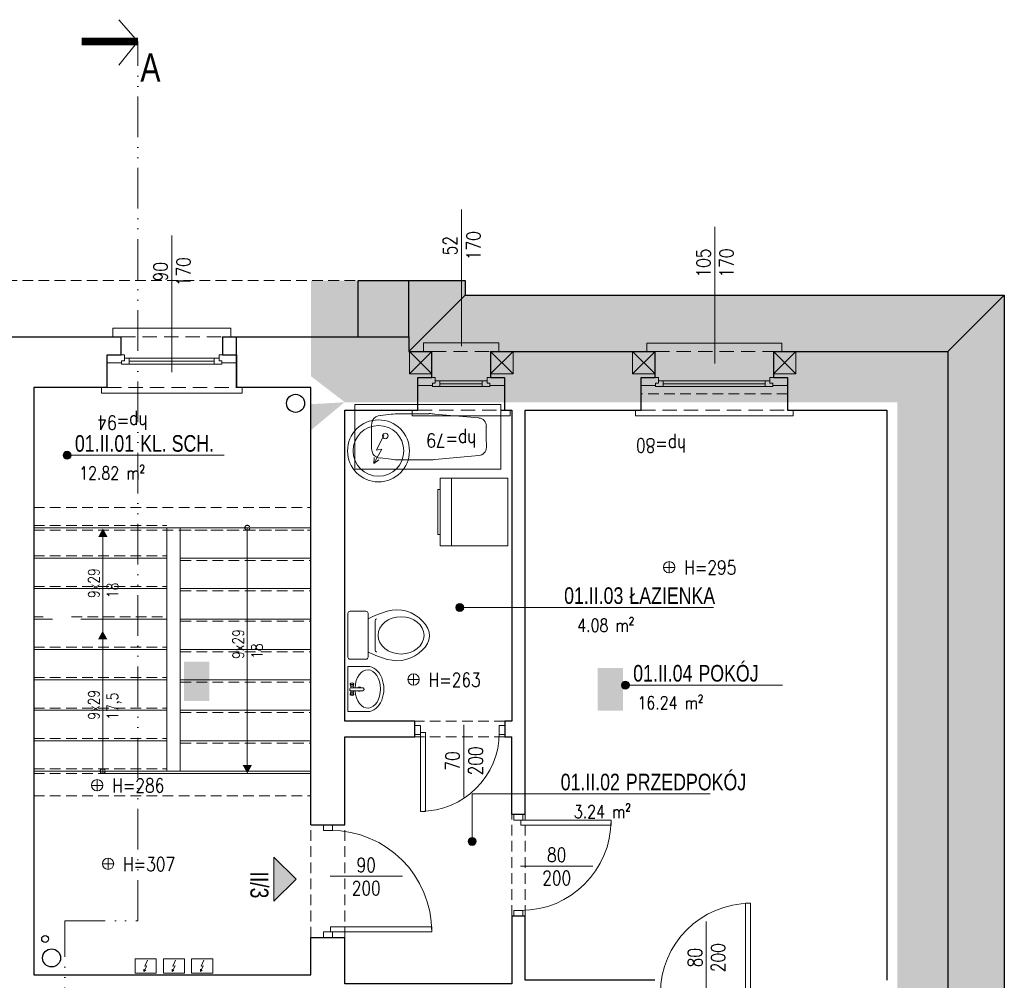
# Model space of a CAD drawing. Header units: millimetres. Extents: x 284606 to 628701, y -213781 to -93475.
# Tile 9 of 102: x 288067 to 288940, y -105989 to -105137. Entities that reach past the tile are written whole.
import ezdxf
from ezdxf.enums import TextEntityAlignment as Align
from ezdxf.lldxf.tags import DXFTag

# ---------------------------------------------------------------- set-up
doc = ezdxf.new("R2010")
doc.units = ezdxf.units.MM
doc.linetypes.add('ACAD_ISO12W100', pattern=[21, 12, -3, 0, -3, 0, -3])
doc.linetypes.add('HIDDEN', pattern=[9.525, 6.35, -3.175])
doc.layers.get('0').update_dxf_attribs({"lineweight": 0})
for name, color, linetype, lineweight in [('!STR_Konstrukcja 0.20', 200, 'Continuous', 20), ('!STR_Konstrukcja 0.30', 64, 'Continuous', 30), ('!STR_Ocieplenie 0.05', 1, 'Continuous', 5), ('!STR_Opisy 0.09', 8, 'Continuous', 9), ('!STR_Przerywana 0.09', 8, 'HIDDEN', 9), ('!STR_Stolarka drzwiowa', 8, 'Continuous', 15), ('!STR_Stolarka okienna', 72, 'Continuous', 15), ('EKO Opisy 0.09', 8, 'Continuous', 9), ('EKO przekroje', 82, 'Continuous', 13)]:
    doc.layers.add(name, color=color, linetype=linetype, lineweight=lineweight)
for name, color, linetype, lineweight, true_color in [('!STR_Kreskowanie ścian', 7, 'Continuous', 5, 0xa6a6a6), ('!STR_Ogrzewanie grzejniki', 7, 'Continuous', 15, 0xd10000), ('EKO Wyposażenie', 7, 'Continuous', 5, 0x919191), ('IS_Powrót', 5, 'SOLID', 30, 0x0000ff)]:
    doc.layers.add(name, color=color, linetype=linetype, lineweight=lineweight, true_color=true_color)
doc.layers.add('I__KANALIZACJA_SAN', color=7, linetype='KAN_SAN', true_color=0x753b00)
doc.styles.add('1_50', font='txt', dxfattribs={"width": 0.8})
doc.styles.add('AB_Arial', font='NirmalaS.ttf')
doc.styles.add('EKO 1-10', font='romans.shx', dxfattribs={"width": 0.8, "height": 15})
doc.styles.add('EKO 1-5', font='romans.shx', dxfattribs={"width": 0.8, "height": 10})
doc.styles.get("Standard").update_dxf_attribs({"font": 'calibri.ttf'})
doc.linetypes.add('KAN_SAN', pattern='A,20,-7,["KS",Standard,S=5,R=0,X=-5,Y=-2.5],-6', length=33)
tags = doc.linetypes.add('SOLID', pattern=[10, 10, 0]).pattern_tags.tags
tags[6:7] = [DXFTag(74, 4), DXFTag(75, 0), DXFTag(340, '0'), DXFTag(46, 0.0), DXFTag(50, 0.0), DXFTag(44, 0.0), DXFTag(45, 0.0)]
tags[4:5] = [DXFTag(74, 4), DXFTag(75, 0), DXFTag(340, '0'), DXFTag(46, 0.0), DXFTag(50, 0.0), DXFTag(44, 0.0), DXFTag(45, 0.0)]

# ---------------------------------------------------------------- blocks, each defined once
blk = doc.blocks.new('NR MIESZ')
h = blk.add_hatch(color=256)
h.dxf.hatch_style = 1
h.paths.add_polyline_path([(-24.5, -24.5), (0, 0), (24.5, -24.5)])
blk.add_lwpolyline([(-24.5, -24.5), (0, 0), (24.5, -24.5), (-24.5, -24.5)])
at = {"ltscale": 1.5, "style": 'AB_Arial', "width": 0.8}
for p in [(-33.2, -50.6), (-33.2, -83)]:
    blk.add_attdef('NR_POM.', p, '', height=20, rotation=0, dxfattribs=at)
blk = doc.blocks.new('wysokosc2')
at = {"ltscale": 2}
for points in [[(-5.06, 0.04), (5.03, 0.04)], [(0, 5.1), (0, -5.1)]]:
    blk.add_lwpolyline(points, dxfattribs=at)
blk.add_circle((0, 0), 5.03, dxfattribs=at)
at = {"ltscale": 2, "style": 'EKO 1-5', "width": 0.8}
blk.add_attdef('WYS', (13.29, -6.01), '', height=12.5, dxfattribs=at)
blk = doc.blocks.new('el. podgrzewacz przepływowy')
at = {"ltscale": 5}
blk.add_lwpolyline([(-17.2, -16.9), (12.8, -16.9), (12.8, -36.9), (-17.2, -36.9), (-17.2, -16.9)], dxfattribs=at)
for points in [[(0.1, -18.8), (-3.6, -27.3), (-0.7, -26.6), (-4.8, -34.7)], [(-2.2, -32.7), (-4.8, -34.7), (-4.7, -31.4)]]:
    blk.add_lwpolyline(points)
blk = doc.blocks.new('*U103')
for p, q in [((-2.1, 79.9), (-181.9, 70.3)), ((2.1, 0.1), (-2.1, 79.9)), ((-181.9, 70.3), (-177.6, -9.5)), ((-99.8, 62.8), (-153.9, 55)), ((-93, 63.6), (-84.3, 64)), ((-56.2, 65.3), (-84.3, 64)), ((-32.9, 64.4), (-46.3, 65.3)), ((-20.8, 38.9), (-21.6, 53.8)), ((-162.6, 44.4), (-161.9, 31.3)), ((-20.8, 38.9), (-20, 24)), ((-161.3, 18.3), (-161.9, 31.3)), ((-30.1, 12.3), (-43.4, 9.9)), ((-177.6, -9.5), (2.1, 0.1)), ((-96.9, 6.7), (-151.5, 8.7)), ((-89.9, 6.6), (-81.3, 7.2)), ((-53.2, 8.9), (-81.3, 7.2))]:
    blk.add_line(p, q)
blk.add_circle((-37.7, 39.1), 3.43)
for centre, radius, start, end in [((-91.3, 21.3), 42.4, 92.3418, 101.6861), ((-51.1, 13.2), 52.3, 84.7852, 95.653), ((-32, 54.1), 10.3, 33.0348, 94.5485), ((-152.5, 44.9), 10.2, 98.2391, 183.0582), ((-38.8, 51.6), 17.4, 6.9775, 27.6922), ((-151.1, 18.9), 10.2, 183.0582, 267.8774), ((-30.4, 22.5), 10.3, 271.568, 333.0828), ((-37.4, 24.3), 17.4, 338.425, 359.139), ((-92.7, 48.9), 42.4, 264.4303, 273.7747), ((-53.7, 61.2), 52.3, 270.4635, 281.3312)]:
    blk.add_arc(centre, radius, start, end)
blk = doc.blocks.new('*U271')
at = {"layer": '!STR_Konstrukcja 0.20', "linetype": 'Continuous', "lineweight": 15}
for points in [[(8.12, 52.8), (0.62, 52.8), (0.62, 60.3), (67.62, 60.3), (67.62, 52.8), (60.12, 52.8)], [(-4.38, 0.81), (-9.38, 0.81), (-9.38, -4.19), (77.62, -4.19), (77.62, 0.81), (72.62, 0.81)]]:
    blk.add_lwpolyline(points, dxfattribs=at)
at = {"layer": '!STR_Konstrukcja 0.30', "ltscale": 2}
for points in [[(-4.38, 0.81), (-4.38, 29.68), (8.12, 29.68), (8.12, 52.8)], [(60.12, 52.8), (60.12, 29.68), (72.62, 29.68), (72.62, 0.81)]]:
    blk.add_lwpolyline(points, dxfattribs=at)
at = {"layer": '!STR_Przerywana 0.09', "ltscale": 2}
for points in [[(8.12, 52.8), (60.12, 52.8)], [(-4.38, 0.81), (72.62, 0.81)]]:
    blk.add_lwpolyline(points, dxfattribs=at)
at = {"layer": '!STR_Stolarka okienna', "ltscale": 0.3}
for points in [[(-4.38, 22.64), (-4.38, 29.68), (11.02, 29.68), (11.02, 24.55), (8.52, 24.55), (8.52, 22.64), (-4.38, 22.64)], [(59.55, 21.56), (59.55, 24.55), (57.05, 24.55), (57.05, 26.7), (11.02, 26.7), (11.02, 24.55), (8.52, 24.55), (8.52, 21.56), (59.55, 21.56)], [(15.12, 26.7), (15.12, 21.56)], [(52.62, 21.56), (52.62, 26.7)], [(72.62, 22.64), (72.62, 29.68), (57.05, 29.68), (57.05, 24.55), (59.55, 24.55), (59.55, 22.64), (72.62, 22.64)], [(52.62, 24.13), (15.12, 24.13)]]:
    blk.add_lwpolyline(points, dxfattribs=at)
blk = doc.blocks.new('*U273')
at = {"layer": '!STR_Opisy 0.09', "linetype": 'Continuous'}
blk.add_line((0, 32.11), (0, -89.22), dxfattribs=at)
at = {"layer": '!STR_Opisy 0.09', "ltscale": 0.7, "style": 'EKO 1-5', "width": 0.8}
blk.add_attdef('WYS', text='', height=12.5, rotation=270, dxfattribs=at).set_placement((-10.53, 0), align=Align.MIDDLE_CENTER)
at = {"layer": '!STR_Opisy 0.09', "linetype": 'Continuous', "style": 'EKO 1-5', "width": 0.8}
blk.add_attdef('SZER', text='', height=12.5, rotation=270, dxfattribs=at).set_placement((0, 0), align=Align.BOTTOM_CENTER)
blk.add_attdef('HP=', (-13.26, -166.57), '', height=12.5, rotation=180, dxfattribs=at)
blk = doc.blocks.new('*U101')
for p, q in [((30, 30), (30, -30)), ((30, 30), (90, 30)), ((80, 30), (80, -30)), ((90, 30), (90, -30)), ((30, -30), (90, -30))]:
    blk.add_line(p, q)
blk.add_lwpolyline([(90, -20), (92, -20), (92, 20), (90, 20)])
blk = doc.blocks.new('*U102')
for p, q in [((19.33, 0), (-19.33, 0)), ((-21.33, -16.02), (-21.33, -2)), ((21.33, -16.02), (21.33, -2)), ((-19.33, -18.02), (19.33, -18.02)), ((13.09, -24.36), (-12.8, -24.36))]:
    blk.add_line(p, q)
for centre, start, end in [((-19.33, -2), 90, 180), ((19.33, -2), 360, 90), ((-19.33, -16.02), 180, 270), ((19.33, -16.02), 270, 360), ((-12.8, -26.36), 90, 154.52934), ((13.09, -26.36), 24.56818, 90)]:
    blk.add_arc(centre, 2, start, end)
blk.add_ellipse((0.08, -47.22), major_axis=(0, -20.4), ratio=0.810803)
blk.add_open_spline([(14.91, -18.02), (20.03, -29.22), (28.87, -49.72), (0.74, -82.83), (-29.38, -50.17), (-19.96, -29.25), (-14.6, -18)], degree=3, knots=[1.212901, 1.212901, 1.212901, 1.212901, 36.090844, 64.924591, 94.904253, 129.876154, 129.876154, 129.876154, 129.876154])
blk = doc.blocks.new('*U118')
at = {"linetype": 'Continuous'}
for p, q in [((31.3, 0), (-31.3, 0)), ((31.3, -27.6), (31.3, 0)), ((-31.3, -27.6), (-31.3, 0)), ((-5.5, -3.8), (-7.7, -3.4)), ((-5.5, -7.9), (-7.7, -8.3)), ((-4.8, -4.2), (-2.4, -4.2)), ((-4.8, -7.3), (-2.4, -8.5)), ((-2.4, -20.6), (-2.4, -4)), ((-1.2, -2.8), (0.4, -2.8)), ((1.6, -4), (1.6, -20.6)), ((1.6, -4.2), (4.1, -4.2)), ((1.6, -8.5), (4, -7.3)), ((4.7, -3.8), (6.9, -3.4)), ((4.7, -7.9), (6.9, -8.3)), ((-0.2, -22.4), (-0.6, -22.4))]:
    blk.add_line(p, q, dxfattribs=at)
for centre, radius, start, end in [((-1.2, -4), 1.2, 90, 180), ((0.4, -4), 1.2, 0, 90), ((-0.3, -15.9), 2.89, 138.1635, 221.8365), ((-0.6, -20.6), 1.8, 180, 270), ((-0.2, -20.6), 1.8, 270, 0), ((-0.3, -15.9), 2.89, 311.1962, 48.8038)]:
    blk.add_arc(centre, radius, start, end, dxfattribs=at)
for centre, major_axis, ratio, start_param, end_param in [((0, -27.6), (-26.6, 0), 0.662269, 4.803016, 10.93344), ((-7.8, -5.8), (0, -2.47), 0.476554, 5.436764, 10.271199), ((-5.5, -5.8), (0, -2.05), 0.476554, 0, 3.141593), ((0, -27.6), (-31.3, 0), 0.713042, 0, 3.141593)]:
    blk.add_ellipse(centre, major_axis=major_axis, ratio=ratio, start_param=start_param, end_param=end_param, dxfattribs=at)
blk.add_ellipse((-8.1, -5.8), major_axis=(0, -2.05), ratio=0.476554, dxfattribs=at)
at = {"linetype": 'Continuous', "extrusion": (3.22359e-14, 3.55849e-14, -1)}
for centre, major_axis, start_param, end_param in [((4.7, -5.8), (0, -2.05), 0, 3.141593), ((7, -5.8), (0, -2.47), 5.436764, 10.271199)]:
    blk.add_ellipse(centre, major_axis=major_axis, ratio=0.476554, start_param=start_param, end_param=end_param, dxfattribs=at)
blk.add_ellipse((7.3, -5.8), major_axis=(0, -2.05), ratio=0.476554, dxfattribs=at)
blk = doc.blocks.new('*U142')
at = {"layer": '!STR_Opisy 0.09', "linetype": 'Continuous'}
blk.add_line((38.49, 6.91), (38.49, -57.31), dxfattribs=at)
at = {"layer": '!STR_Stolarka drzwiowa'}
for points in [[(-5, 6.2), (0, 6.2), (0, -1.8), (-5, -1.8)], [(0, 0), (0, -70), (4.38, -70), (4.38, 0)], [(70, 6.2), (75, 6.2), (75, -1.8), (70, -1.8)]]:
    blk.add_lwpolyline(points, close=True, dxfattribs=at)
blk.add_arc((0, 0), 70, 270, 0, dxfattribs=at)
at = {"layer": '!STR_Opisy 0.09', "linetype": 'Continuous', "style": 'EKO 1-10', "width": 0.8}
blk.add_attdef('SZER', text='', height=12.5, rotation=90, dxfattribs=at).set_placement((38.49, -25.2), align=Align.BOTTOM_CENTER)
at = {"layer": '!STR_Opisy 0.09', "ltscale": 0.7, "style": 'EKO 1-10', "width": 0.8}
blk.add_attdef('WYS', text='', height=12.5, rotation=90, dxfattribs=at).set_placement((49.01, -25.2), align=Align.MIDDLE_CENTER)
blk = doc.blocks.new('*U177')
at = {"layer": '!STR_Opisy 0.09', "linetype": 'Continuous'}
blk.add_line((40.72, 63.89), (40.72, -0.34), dxfattribs=at)
at = {"layer": '!STR_Stolarka drzwiowa'}
for points in [[(0, 0), (0, 80), (4.38, 80), (4.38, 0)], [(-5, -6.2), (0, -6.2), (0, 1.8), (-5, 1.8)], [(80, -6.2), (85, -6.2), (85, 1.8), (80, 1.8)]]:
    blk.add_lwpolyline(points, close=True, dxfattribs=at)
blk.add_arc((0, 0), 80, 0, 90, dxfattribs=at)
at = {"layer": '!STR_Opisy 0.09', "linetype": 'Continuous', "style": 'EKO 1-10', "width": 0.8}
blk.add_attdef('SZER', text='', height=12.5, rotation=90, dxfattribs=at).set_placement((40.72, 31.77), align=Align.BOTTOM_CENTER)
at = {"layer": '!STR_Opisy 0.09', "ltscale": 0.7, "style": 'EKO 1-10', "width": 0.8}
blk.add_attdef('WYS', text='', height=12.5, rotation=90, dxfattribs=at).set_placement((51.25, 31.77), align=Align.MIDDLE_CENTER)
blk = doc.blocks.new('*U270')
at = {"layer": '!STR_Konstrukcja 0.20', "linetype": 'Continuous', "lineweight": 15}
for points in [[(8.12, 52.77), (0.62, 52.77), (0.62, 60.27), (120.62, 60.27), (120.62, 52.77), (113.12, 52.77)], [(-4.38, 0.81), (-9.38, 0.81), (-9.38, -4.19), (130.62, -4.19), (130.62, 0.81), (125.62, 0.81)]]:
    blk.add_lwpolyline(points, dxfattribs=at)
at = {"layer": '!STR_Konstrukcja 0.30', "ltscale": 2}
for points in [[(-4.38, 0.81), (-4.38, 29.68), (8.12, 29.68), (8.12, 52.77)], [(113.12, 52.77), (113.12, 29.68), (125.62, 29.68), (125.62, 0.81)]]:
    blk.add_lwpolyline(points, dxfattribs=at)
at = {"layer": '!STR_Przerywana 0.09', "ltscale": 2}
for points in [[(8.12, 52.77), (113.12, 52.77)], [(-4.38, 0.81), (125.62, 0.81)]]:
    blk.add_lwpolyline(points, dxfattribs=at)
at = {"layer": '!STR_Stolarka okienna', "ltscale": 0.3}
for points in [[(-4.38, 22.64), (-4.38, 29.68), (11.02, 29.68), (11.02, 24.55), (8.52, 24.55), (8.52, 22.64), (-4.38, 22.64)], [(112.55, 21.56), (112.55, 24.55), (110.05, 24.55), (110.05, 26.7), (11.02, 26.7), (11.02, 24.55), (8.52, 24.55), (8.52, 21.56), (112.55, 21.56)], [(15.12, 26.7), (15.12, 21.56)], [(105.62, 21.56), (105.62, 26.7)], [(125.62, 22.64), (125.62, 29.68), (110.05, 29.68), (110.05, 24.55), (112.55, 24.55), (112.55, 22.64), (125.62, 22.64)], [(105.62, 24.13), (15.12, 24.13)]]:
    blk.add_lwpolyline(points, dxfattribs=at)
blk = doc.blocks.new('*U272')
at = {"layer": '!STR_Opisy 0.09', "linetype": 'Continuous'}
blk.add_line((0, 32.11), (0, -89.22), dxfattribs=at)
at = {"layer": '!STR_Opisy 0.09', "ltscale": 0.7, "style": 'EKO 1-5', "width": 0.8}
blk.add_attdef('WYS', text='', height=12.5, rotation=270, dxfattribs=at).set_placement((-10.53, 0), align=Align.MIDDLE_CENTER)
at = {"layer": '!STR_Opisy 0.09', "linetype": 'Continuous', "style": 'EKO 1-5', "width": 0.8}
blk.add_attdef('SZER', text='', height=12.5, rotation=270, dxfattribs=at).set_placement((0, 0), align=Align.BOTTOM_CENTER)
blk.add_attdef('HP=', (25.22, -155.66), '', height=12.5, rotation=180, dxfattribs=at)
blk = doc.blocks.new('bojler2')
for p, q in [((3.54, -15.77), (-2.89, -29.13)), ((1.82, -28.1), (-5.12, -40.79)), ((-2.89, -29.13), (1.82, -28.1)), ((-5.12, -40.79), (-4.81, -35.54)), ((-5.12, -40.79), (-0.84, -37.72))]:
    blk.add_line(p, q)
for radius in [27.5, 22.5]:
    blk.add_circle((-1.11, -29.71), radius)
blk = doc.blocks.new('*U183')
at = {"layer": '!STR_Opisy 0.09', "linetype": 'Continuous'}
blk.add_line((-39.28, 63.89), (-39.28, -0.34), dxfattribs=at)
at = {"layer": '!STR_Stolarka drzwiowa'}
for points in [[(0, 0), (0, 80), (-4.38, 80), (-4.38, 0)], [(-80, -6.2), (-85, -6.2), (-85, 1.8), (-80, 1.8)], [(5, -6.2), (0, -6.2), (0, 1.8), (5, 1.8)]]:
    blk.add_lwpolyline(points, close=True, dxfattribs=at)
blk.add_arc((0, 0), 80, 90, 180, dxfattribs=at)
at = {"layer": '!STR_Opisy 0.09', "linetype": 'Continuous', "style": 'EKO 1-10', "width": 0.8}
blk.add_attdef('SZER', text='', height=12.5, rotation=90, dxfattribs=at).set_placement((-39.28, 31.77), align=Align.BOTTOM_CENTER)
at = {"layer": '!STR_Opisy 0.09', "ltscale": 0.7, "style": 'EKO 1-10', "width": 0.8}
blk.add_attdef('WYS', text='', height=12.5, rotation=90, dxfattribs=at).set_placement((-28.75, 31.77), align=Align.MIDDLE_CENTER)
blk = doc.blocks.new('*U134')
at = {"layer": '!STR_Konstrukcja 0.20', "linetype": 'Continuous', "lineweight": 15}
for points in [[(8.12, 45.81), (0.62, 45.81), (0.62, 53.31), (105.62, 53.31), (105.62, 45.81), (98.12, 45.81)], [(-4.38, 0.81), (-9.38, 0.81), (-9.38, -4.19), (115.62, -4.19), (115.62, 0.81), (110.62, 0.81)]]:
    blk.add_lwpolyline(points, dxfattribs=at)
at = {"layer": '!STR_Konstrukcja 0.30', "ltscale": 2}
for points in [[(-4.38, 0.81), (-4.38, 29.68), (8.12, 29.68), (8.12, 45.81)], [(98.12, 45.81), (98.12, 29.68), (110.62, 29.68), (110.62, 0.81)]]:
    blk.add_lwpolyline(points, dxfattribs=at)
at = {"layer": '!STR_Przerywana 0.09', "ltscale": 2}
for points in [[(8.12, 45.81), (98.12, 45.81)], [(-4.38, 0.81), (110.62, 0.81)]]:
    blk.add_lwpolyline(points, dxfattribs=at)
at = {"layer": '!STR_Stolarka okienna', "ltscale": 0.3}
for points in [[(-4.38, 22.64), (-4.38, 29.68), (11.02, 29.68), (11.02, 24.55), (8.52, 24.55), (8.52, 22.64), (-4.38, 22.64)], [(97.55, 21.56), (97.55, 24.55), (95.05, 24.55), (95.05, 26.7), (11.02, 26.7), (11.02, 24.55), (8.52, 24.55), (8.52, 21.56), (97.55, 21.56)], [(15.12, 26.7), (15.12, 21.56)], [(90.62, 21.56), (90.62, 26.7)], [(110.62, 22.64), (110.62, 29.68), (95.05, 29.68), (95.05, 24.55), (97.55, 24.55), (97.55, 22.64), (110.62, 22.64)], [(90.62, 24.13), (15.12, 24.13)]]:
    blk.add_lwpolyline(points, dxfattribs=at)
blk = doc.blocks.new('*U246')
at = {"layer": '!STR_Opisy 0.09', "linetype": 'Continuous'}
blk.add_line((0, 32.11), (0, -89.22), dxfattribs=at)
at = {"layer": '!STR_Opisy 0.09', "ltscale": 0.7, "style": 'EKO 1-5', "width": 0.8}
blk.add_attdef('WYS', text='', height=12.5, rotation=270, dxfattribs=at).set_placement((-10.53, 0), align=Align.MIDDLE_CENTER)
at = {"layer": '!STR_Opisy 0.09', "linetype": 'Continuous', "style": 'EKO 1-5', "width": 0.8}
blk.add_attdef('SZER', text='', height=12.5, rotation=270, dxfattribs=at).set_placement((0, 0), align=Align.BOTTOM_CENTER)
blk.add_attdef('HP=', (21.4, -127.68), '', height=12.5, rotation=180, dxfattribs=at)
blk = doc.blocks.new('*U262')
at = {"layer": '!STR_Opisy 0.09', "linetype": 'Continuous'}
blk.add_line((-49.28, 63.89), (-49.28, -0.34), dxfattribs=at)
at = {"layer": '!STR_Stolarka drzwiowa'}
for points in [[(0, 0), (0, 90), (-4.38, 90), (-4.38, 0)], [(-90, -6.2), (-95, -6.2), (-95, 1.8), (-90, 1.8)], [(5, -6.2), (0, -6.2), (0, 1.8), (5, 1.8)]]:
    blk.add_lwpolyline(points, close=True, dxfattribs=at)
blk.add_arc((0, 0), 90, 90, 180, dxfattribs=at)
at = {"layer": '!STR_Opisy 0.09', "linetype": 'Continuous', "style": 'EKO 1-10', "width": 0.8}
blk.add_attdef('SZER', text='', height=12.5, rotation=90, dxfattribs=at).set_placement((-49.28, 31.77), align=Align.BOTTOM_CENTER)
at = {"layer": '!STR_Opisy 0.09', "ltscale": 0.7, "style": 'EKO 1-10', "width": 0.8}
blk.add_attdef('WYS', text='', height=12.5, rotation=90, dxfattribs=at).set_placement((-38.75, 31.77), align=Align.MIDDLE_CENTER)
blk = doc.blocks.new('mur pruski')
at = {"layer": '!STR_Ocieplenie 0.05', "ltscale": 1.5}
blk.add_lwpolyline([(0, 20), (20, 20), (20, 0), (0, 0)], close=True, dxfattribs=at)
blk.add_lwpolyline([(0, 20), (20, 0), (20, 20), (0, 0)], dxfattribs=at)
blk = doc.blocks.new('przekroj')
at = {"layer": 'EKO przekroje', "color": 8, "const_width": 7}
blk.add_lwpolyline([(7038.9, 3119.78), (7088.9, 3119.78)], dxfattribs=at)
blk = doc.blocks.new('przekroje')
at = {"layer": 'EKO przekroje'}
blk.add_blockref('przekroj', (-7038.9, -3119.78), dxfattribs=at)
blk = doc.blocks.new('*U459')
at = {"ltscale": 0.3}
blk.add_hatch(color=256, dxfattribs=at).paths.add_polyline_path([(-0.91, 50, 1), (6.82, 50, 1)])
at = {"ltscale": 1.5}
blk.add_line((17.59, 50), (154.57, 50), dxfattribs=at)
at = {"ltscale": 0.3}
blk.add_lwpolyline([(17.59, 50), (2.95, 50)], dxfattribs=at)
blk.add_circle((2.95, 50), 3.86, dxfattribs=at)
at = {"ltscale": 1.5, "width": 0.8}
for tag, p, height, style in [('NR_POM.', (10.51, 53.45), 16, 'AB_Arial'), ('NAZWA_POMIESZCZENIA', (66.91, 53.45), 16, 'AB_Arial'), ('POSADZKA', (9.08, 4), 12.5, 'EKO 1-5')]:
    blk.add_attdef(tag, p, '', height=height, rotation=0, dxfattribs=dict(at, style=style))
at = {"ltscale": 1.5, "style": 'EKO 1-5', "width": 0.8}
blk.add_attdef('POWIERZCHNIA', text='', height=12.5, rotation=0, dxfattribs=at).set_placement((78.06, 22.91), align=Align.BOTTOM_RIGHT)
blk = doc.blocks.new('*U472')
at = {"ltscale": 0.3}
blk.add_hatch(color=256, dxfattribs=at).paths.add_polyline_path([(-78.79, 4.15, 1), (-71.06, 4.15, 1)])
at = {"ltscale": 1.5}
blk.add_line((17.59, 50), (154.57, 50), dxfattribs=at)
at = {"ltscale": 0.3}
blk.add_lwpolyline([(17.59, 50), (2.95, 50)], dxfattribs=at)
blk.add_circle((-74.93, 4.15), 3.86, dxfattribs=at)
at = {"ltscale": 1.5, "width": 0.8}
for tag, p, height, style in [('NR_POM.', (10.51, 53.45), 16, 'AB_Arial'), ('NAZWA_POMIESZCZENIA', (66.91, 53.45), 16, 'AB_Arial'), ('POSADZKA', (9.08, 4), 12.5, 'EKO 1-5')]:
    blk.add_attdef(tag, p, '', height=height, rotation=0, dxfattribs=dict(at, style=style))
at = {"ltscale": 1.5, "style": 'EKO 1-5', "width": 0.8}
blk.add_attdef('POWIERZCHNIA', text='', height=12.5, rotation=0, dxfattribs=at).set_placement((78.06, 22.91), align=Align.BOTTOM_RIGHT)
blk = doc.blocks.new('*U473')
at = {"ltscale": 0.3}
blk.add_hatch(color=256, dxfattribs=at).paths.add_polyline_path([(-94.01, 50, 1), (-86.29, 50, 1)])
at = {"ltscale": 1.5}
blk.add_line((17.59, 50), (154.57, 50), dxfattribs=at)
at = {"ltscale": 0.3}
blk.add_lwpolyline([(17.59, 50), (2.95, 50)], dxfattribs=at)
blk.add_circle((-90.15, 50), 3.86, dxfattribs=at)
at = {"ltscale": 1.5, "width": 0.8}
for tag, p, height, style in [('NR_POM.', (10.51, 53.45), 16, 'AB_Arial'), ('NAZWA_POMIESZCZENIA', (66.91, 53.45), 16, 'AB_Arial'), ('POSADZKA', (9.08, 4), 12.5, 'EKO 1-5')]:
    blk.add_attdef(tag, p, '', height=height, rotation=0, dxfattribs=dict(at, style=style))
at = {"ltscale": 1.5, "style": 'EKO 1-5', "width": 0.8}
blk.add_attdef('POWIERZCHNIA', text='', height=12.5, rotation=0, dxfattribs=at).set_placement((78.06, 22.91), align=Align.BOTTOM_RIGHT)

msp = doc.modelspace()

# ---------------------------------------------------------------- hatches: boundary and pattern name
at = {"layer": '!STR_Kreskowanie ścian', "ltscale": 1.5}
h = msp.add_hatch(dxfattribs=at)
h.set_pattern_fill('AR-B88', color=8, scale=0.1, angle=90)
h.set_pattern_definition([(90, (0.048, 2671.18), (-20.32, 1e-15), []), (180, (0.048, 2671.18), (-20.32, -10.16), [20.32, -20.32])])
h.paths.add_polyline_path([(287467.89, -106579.02), (287422.89, -106579.02), (287422.89, -106573.02), (287422.84, -106573.02), (287372.84, -106623.02), (287372.84, -106629.02), (287467.89, -106629.02)])
h.paths.add_polyline_path([(287467.89, -106534.02), (287467.89, -106528.02), (287467.84, -106530.97), (287422.84, -106573.02), (287422.89, -106573.02), (287422.89, -106579.02), (287467.89, -106579.02)])
h.paths.add_polyline_path([(287509.69, -105418.02), (287554.6, -105417.93), (287554.6, -105367.93), (287459.64, -105368.02), (287459.6, -105514.93), (287509.69, -105514.93)])
h.paths.add_polyline_path([(287553.07, -105418.02), (287509.69, -105418.02), (287509.69, -105514.93), (287569.51, -105515.95), (287553.07, -105515.95)])
h.paths.add_polyline_path([(288412.09, -105431.03), (288412.14, -105431.02), (288412.14, -105418.02), (288325.14, -105418.02), (288325.14, -105463.02), (288325.14, -105463.02), (288325.14, -105477.74), (288355.14, -105476.02), (288355.09, -105475.97)])
h.paths.add_polyline_path([(288462.09, -105381.03), (288462.09, -105368.02), (288325.14, -105368.02), (288325.14, -105418.02), (288412.14, -105418.02), (288412.14, -105431.02), (288412.09, -105431.03)])
h.paths.add_polyline_path([(288355.14, -105476.02), (288325.09, -105452.99), (288325.09, -105504.61), (288325.14, -105587.46), (288325.14, -105500.73), (288355.14, -105475.73)])
h.paths.add_polyline_path([(288234.87, -105740.99), (288234.87, -105706.06), (288212.37, -105706.06), (288212.37, -105740.99)])
h.paths.add_polyline_path([(287075.51, -105726.75), (287075.51, -105672.71), (287050.51, -105672.71), (287050.51, -105726.75)])
h.paths.add_polyline_path([(288601.98, -105749.68), (288601.98, -105711.9), (288579.48, -105711.9), (288579.48, -105749.68)])
h.paths.add_polyline_path([(287924.91, -106505.24), (287963.26, -106505.24), (287963.26, -106482.74), (287924.91, -106482.74)])
h.paths.add_polyline_path([(286998.04, -106391.42), (286990.54, -106391.42), (286990.54, -106286.42), (286998.04, -106286.42)], flags=16)
h.paths.add_polyline_path([(287033.29, -106376.43), (287028.15, -106376.43), (287028.15, -106380.86), (287025.17, -106380.86), (287025.17, -106383.92), (286998.14, -106383.92), (286998.14, -106572.57), (287043.14, -106527.57), (287043.14, -106396.42), (287032.21, -106396.42), (287032.21, -106383.36), (287033.29, -106383.36)])
h.paths.add_polyline_path([(286998.14, -106117.92), (287025.17, -106117.92), (287025.17, -106120.82), (287028.15, -106120.82), (287028.15, -106124.92), (287033.29, -106124.92), (287033.29, -106118.32), (287032.21, -106118.32), (287032.21, -106105.42), (287043.14, -106105.42), (287043.14, -106026.68), (286998.14, -106026.68)])
h.paths.add_polyline_path([(287025.17, -106207.92), (286998.14, -106207.92), (286998.14, -106293.92), (287025.17, -106293.92), (287025.17, -106296.82), (287028.15, -106296.82), (287028.15, -106300.92), (287033.29, -106300.92), (287033.29, -106294.32), (287032.21, -106294.32), (287032.21, -106281.42), (287043.14, -106281.42), (287043.14, -106220.42), (287032.21, -106220.42), (287032.21, -106207.36), (287033.29, -106207.36), (287033.29, -106200.43), (287028.15, -106200.43), (287028.15, -106204.86), (287025.17, -106204.86)])
h.paths.add_polyline_path([(286998.14, -106026.68), (286948.09, -106026.68), (286948.09, -106622.62), (286998.14, -106572.57)])
h.paths.add_polyline_path([(286998.04, -106110.42), (286998.04, -106215.42), (286990.54, -106215.42), (286990.54, -106110.42)], flags=16)
h.paths.add_polyline_path([(288890.48, -106319.92), (288864.07, -106319.92), (288864.07, -106316.86), (288861.09, -106316.86), (288861.09, -106312.43), (288855.95, -106312.43), (288855.95, -106319.36), (288857.03, -106319.36), (288857.03, -106332.42), (288845.48, -106332.42), (288845.48, -106528.02), (288890.48, -106573.02)])
h.paths.add_polyline_path([(288905.38, -106170.42), (288905.38, -106065.42), (288897.88, -106065.42), (288897.88, -106170.42)], flags=16)
h.paths.add_polyline_path([(288905.38, -106162.92), (288890.48, -106162.92), (288890.48, -106229.92), (288905.38, -106229.92), (288905.38, -106222.42), (288897.88, -106222.42), (288897.88, -106327.42), (288905.38, -106327.42), (288905.38, -106319.92), (288890.48, -106319.92), (288890.48, -106573.02), (288940.43, -106622.97), (288940.43, -105381.16), (288890.48, -105431.11), (288890.48, -106072.92), (288905.38, -106072.92)])
h.paths.add_polyline_path([(288855.95, -106079.92), (288861.09, -106079.92), (288861.09, -106075.82), (288864.07, -106075.82), (288864.07, -106072.92), (288890.48, -106072.92), (288890.48, -105431.11), (288845.48, -105476.11), (288845.48, -106060.42), (288857.03, -106060.42), (288857.03, -106073.32), (288855.95, -106073.32)])
h.paths.add_polyline_path([(288861.09, -106155.43), (288855.95, -106155.43), (288855.95, -106162.36), (288857.03, -106162.36), (288857.03, -106175.42), (288845.48, -106175.42), (288845.48, -106217.42), (288857.03, -106217.42), (288857.03, -106230.32), (288855.95, -106230.32), (288855.95, -106236.92), (288861.09, -106236.92), (288861.09, -106232.82), (288864.07, -106232.82), (288864.07, -106229.92), (288890.48, -106229.92), (288890.48, -106162.92), (288864.07, -106162.92), (288864.07, -106159.86), (288861.09, -106159.86)])
h = msp.add_hatch(dxfattribs=at)
h.set_pattern_fill('AR-B88', color=8, scale=0.1)
h.set_pattern_definition([(0, (0.048, 2671.18), (0, 20.32), []), (90, (0.048, 2671.18), (-10.16, 20.32), [20.32, -20.32])])
h.paths.add_polyline_path([(287467.84, -106530.97), (287042.69, -106528.02), (286998.14, -106572.57), (286998.14, -106573.02), (287422.84, -106573.02)])
h.paths.add_polyline_path([(287422.84, -106573.02), (286997.69, -106573.02), (286948.09, -106622.62), (286948.09, -106623.02), (287372.84, -106623.02)])
h.paths.add_polyline_path([(288419.31, -106562.39), (288465.28, -106573.02), (288465.28, -106592.02), (287972.08, -106592.02), (287916.08, -106592.02), (288006.1, -106592.02), (288006.1, -106642.02), (288421.36, -106642.02), (288421.36, -106591.97)])
h.paths.add_polyline_path([(288890.48, -106573.02), (288419.31, -106562.39), (288515.23, -106623.02), (288940.43, -106623.02), (288940.43, -106622.97)])
h.paths.add_polyline_path([(288845.48, -106528.02), (288420.23, -106528.02), (288419.31, -106562.39), (288890.48, -106573.02)])
h.paths.add_polyline_path([(288940.43, -105381.16), (288940.43, -105381.12), (288462.09, -105381.03), (288412.09, -105431.03), (288890.48, -105431.11)])
h.paths.add_polyline_path([(288890.48, -105431.11), (288412.09, -105431.03), (288355.09, -105475.97), (288845.49, -105476.1)])
at = {"layer": '!STR_Opisy 0.09', "linetype": 'Continuous'}
h = msp.add_hatch(color=8, dxfattribs=at)
h.dxf.hatch_style = 1
h.paths.add_polyline_path([(288136.16, -105595.61), (288140.34, -105587.99), (288140.34, -105595.61)])
h.paths.add_polyline_path([(288140.34, -105595.61), (288140.34, -105587.99), (288144.52, -105595.61)])
h = msp.add_hatch(color=8, dxfattribs=at)
h.dxf.hatch_style = 1
h.paths.add_polyline_path([(288135.99, -105686.51), (288140.17, -105678.88), (288140.17, -105686.51)])
h.paths.add_polyline_path([(288140.17, -105686.51), (288140.17, -105678.88), (288144.35, -105686.51)])
h = msp.add_hatch(color=8, dxfattribs=at)
h.dxf.hatch_style = 1
h.paths.add_polyline_path([(288264.36, -105797.74), (288268.54, -105805.37), (288268.54, -105797.74)])
h.paths.add_polyline_path([(288268.54, -105797.74), (288268.54, -105805.37), (288272.72, -105797.74)])

# ---------------------------------------------------------------- linework, layer by layer
at = {"layer": '!STR_Konstrukcja 0.20', "color": 8, "ltscale": 1.5}
for p, q in [((288079.04, -105587.37), (288197.04, -105587.37)), ((288197.04, -105803.37), (288197.04, -105587.37)), ((288197.04, -105587.37), (288325.04, -105587.37)), ((288209.04, -105803.37), (288209.04, -105587.37)), ((288079.04, -105614.37), (288197.04, -105614.37)), ((288209.04, -105614.37), (288325.04, -105614.37)), ((288079.04, -105641.37), (288197.04, -105641.37)), ((288209.04, -105641.37), (288325.04, -105641.37)), ((288079.04, -105668.37), (288095.67, -105668.37)), ((288120.77, -105668.37), (288197.04, -105668.37)), ((288209.04, -105668.37), (288325.04, -105668.37)), ((288079.04, -105695.37), (288197.04, -105695.37)), ((288209.04, -105695.37), (288325.04, -105695.37)), ((288079.04, -105722.37), (288197.04, -105722.37)), ((288209.04, -105722.37), (288325.04, -105722.37)), ((288079.04, -105749.37), (288197.04, -105749.37)), ((288209.04, -105749.37), (288325.04, -105749.37)), ((288079.04, -105776.37), (288197.04, -105776.37)), ((288209.04, -105776.37), (288325.04, -105776.37)), ((288079.04, -105803.37), (288197.04, -105803.37)), ((288197.04, -105803.37), (288325.04, -105803.37))]:
    msp.add_line(p, q, dxfattribs=at)
at = {"layer": '!STR_Konstrukcja 0.30', "color": 8, "ltscale": 1.5}
for p, q in [((288367.04, -105417.93), (288367.04, -105367.93)), ((288412.04, -105417.93), (288412.04, -105367.93)), ((288462.04, -105380.94), (288412.04, -105430.93)), ((288890.38, -105430.93), (288940.38, -105381.02)), ((288417.19, -105772.93), (288417.19, -105758.93)), ((288503.19, -105841.93), (288503.19, -105772.93)), ((288515.19, -105841.93), (288503.19, -105841.93)), ((288325.04, -105850.93), (288355.19, -105850.93)), ((288515.19, -105931.93), (288503.19, -105931.93)), ((288325.04, -105950.93), (288355.19, -105950.93))]:
    msp.add_line(p, q, dxfattribs=at)
for points in [[(288367.04, -105367.93), (288462.04, -105367.93), (288462.04, -105380.94), (288940.38, -105381.02), (288940.38, -106622.92), (288495.18, -106622.92), (288495.18, -106641.92), (287838.05, -106641.92)], [(287847.23, -105417.93), (288156.54, -105417.93)], [(288246.54, -105417.93), (288412.04, -105417.93), (288412.04, -105430.93), (288432.36, -105430.93)], [(288259.04, -105462.93), (288259.04, -105417.93)], [(288484.36, -105430.94), (288630.53, -105430.97)], [(288735.53, -105430.98), (288890.38, -105431.01), (288890.38, -106072.92)], [(288144.04, -105462.93), (288079.04, -105462.93), (288079.04, -105983.93), (288325.04, -105983.93), (288325.04, -105950.93)], [(288325.04, -105850.93), (288325.04, -105462.93), (288259.04, -105462.93)], [(288417.19, -105758.93), (288355.19, -105758.93), (288355.19, -105482.93), (288419.86, -105482.93)], [(288493.49, -105482.93), (288503.19, -105482.93), (288503.19, -105758.93)], [(288515.19, -105841.93), (288515.19, -105482.93), (288618.03, -105482.93)], [(288748.03, -105482.93), (288836.19, -105482.93), (288836.16, -105988.93)], [(288503.19, -105758.93), (288497.19, -105758.93), (288497.19, -105772.93), (288503.19, -105772.93)], [(288355.19, -105850.93), (288355.19, -105772.93), (288417.19, -105772.93)], [(288503.19, -105931.93), (288503.19, -105991.93), (288355.19, -105991.93), (288355.19, -105950.93)], [(288630.19, -105988.93), (288515.19, -105988.93), (288515.19, -105931.93)]]:
    msp.add_lwpolyline(points, dxfattribs=at)
at = {"layer": '!STR_Ocieplenie 0.05', "color": 8, "ltscale": 1.5}
msp.add_line((288491.86, -105430.93), (288623.03, -105430.93), dxfattribs=at)
at = {"layer": '!STR_Opisy 0.09', "color": 8}
msp.add_line((288457.14, -105658.13), (288542.8, -105658.13), dxfattribs=at)
at = {"layer": '!STR_Opisy 0.09', "color": 8, "linetype": 'Continuous'}
for points in [[(288268.54, -105803.37), (288268.54, -105587.37)], [(288140.34, -105589.99), (288140.17, -105805.37)]]:
    msp.add_lwpolyline(points, dxfattribs=at)
at = {"layer": '!STR_Opisy 0.09', "color": 8}
msp.add_lwpolyline([(288468.08, -105865.69), (288468.08, -105823.39), (288539.73, -105823.39)], dxfattribs=at)
at = {"layer": '!STR_Opisy 0.09', "color": 8, "linetype": 'HIDDEN', "ltscale": 2}
for centre in [(288268.54, -105587.37), (288140.17, -105803.37)]:
    msp.add_circle(centre, 2.17, dxfattribs=at)
at = {"layer": '!STR_Przerywana 0.09', "color": 8, "ltscale": 1.5}
for p, q in [((288079.04, -105569.37), (288325.04, -105569.37)), ((288079.04, -105585.37), (288197.04, -105585.37)), ((288079.04, -105589.37), (288325.04, -105589.37)), ((288209.04, -105589.37), (288325.04, -105589.37)), ((288079.04, -105612.37), (288197.04, -105612.37)), ((288209.04, -105616.37), (288325.04, -105616.37)), ((288079.04, -105639.37), (288197.04, -105639.37)), ((288209.04, -105643.37), (288325.04, -105643.37)), ((288079.04, -105666.37), (288087.32, -105666.37)), ((288112.42, -105666.37), (288197.04, -105666.37)), ((288209.04, -105670.37), (288325.04, -105670.37)), ((288079.04, -105693.37), (288197.04, -105693.37)), ((288209.04, -105697.37), (288325.04, -105697.37)), ((288079.04, -105720.37), (288197.04, -105720.37)), ((288209.04, -105724.37), (288325.04, -105724.37)), ((288079.04, -105747.37), (288197.04, -105747.37)), ((288209.04, -105751.37), (288325.04, -105751.37)), ((288497.19, -105758.93), (288417.19, -105758.93)), ((288079.04, -105774.37), (288197.04, -105774.37)), ((288209.04, -105778.37), (288325.04, -105778.37)), ((288497.19, -105772.93), (288417.19, -105772.93)), ((288079.04, -105801.37), (288197.04, -105801.37)), ((288079.04, -105805.37), (288325.04, -105805.37)), ((288141.01, -105805.37), (288325.04, -105805.37)), ((288079.04, -105825.37), (288325.04, -105825.37)), ((288503.19, -105931.93), (288503.19, -105841.93)), ((288515.19, -105931.93), (288515.19, -105841.93)), ((288325.04, -105950.93), (288325.04, -105850.93)), ((288355.19, -105950.93), (288355.19, -105850.93))]:
    msp.add_line(p, q, dxfattribs=at)
for points in [[(287554.6, -105367.93), (288367.04, -105367.93)], [(288748.03, -105482.93), (288748.03, -105468.49), (288618.03, -105468.49), (288618.03, -105482.93)]]:
    msp.add_lwpolyline(points, dxfattribs=at)
at = {"layer": 'EKO Opisy 0.09', "color": 8, "linetype": 'ACAD_ISO12W100', "ltscale": 3}
for points in [[(288154.41, -105136.56), (288171.44, -105155.94), (288154.41, -105176.99)], [(288154.41, -105136.56), (288171.44, -105155.94), (288154.41, -105176.99)], [(288154.41, -105136.56), (288171.44, -105155.94), (288154.41, -105176.99)], [(288106.44, -106789.7), (288106.44, -105936.04), (288171.44, -105936.04), (288171.44, -105155.94)]]:
    msp.add_lwpolyline(points, dxfattribs=at)
at = {"layer": 'I__KANALIZACJA_SAN', "color": 8, "lineweight": 30}
for centre in [(288311.4, -105476.96), (288094.81, -105969.04)]:
    msp.add_circle(centre, 8.01, dxfattribs=at)
at = {"layer": 'IS_Powrót', "color": 8, "linetype": 'ByBlock'}
msp.add_circle((288089.06, -105952.24), 3, dxfattribs=at)

# ---------------------------------------------------------------- block references
at = {"layer": '!STR_Konstrukcja 0.30', "color": 8, "ltscale": 1.5}
for name, p in [('*U271', (288424.24, -105483.73)), ('*U270', (288622.41, -105483.73))]:
    msp.add_blockref(name, p, dxfattribs=at)
at = {"layer": '!STR_Ocieplenie 0.05', "color": 8}
for p in [(288412.36, -105450.93), (288484.36, -105450.93), (288610.53, -105450.93), (288735.53, -105450.93)]:
    msp.add_blockref('mur pruski', p, dxfattribs=at)
at = {"layer": '!STR_Ogrzewanie grzejniki', "color": 8, "lineweight": 35, "ltscale": 1.5, "xscale": 0.625, "yscale": 0.625, "zscale": 0.625}
for p in [(288179.74, -105959.42), (288204.8, -105959.42), (288229.85, -105959.42)]:
    msp.add_blockref('el. podgrzewacz przepływowy', p, dxfattribs=at)
at = {"layer": '!STR_Opisy 0.09', "color": 8}
ref = msp.add_blockref('*U273', (288458.69, -105337.07), dxfattribs=dict(at, xscale=-1))
ref.add_attrib('SZER', '52', dxfattribs={"linetype": 'Continuous', "height": 12.5, "rotation": 90, "style": 'EKO 1-5', "width": 0.8}).set_placement((288458.69, -105337.07), align=Align.BOTTOM_CENTER)
ref.add_attrib('WYS', '170', dxfattribs={"ltscale": 0.7, "height": 12.5, "rotation": 90, "style": 'EKO 1-5', "width": 0.8}).set_placement((288469.22, -105337.07), align=Align.MIDDLE_CENTER)
ref.add_attrib('HP=', 'hp=79', (288471.95, -105503.64), dxfattribs={"linetype": 'Continuous', "height": 12.5, "rotation": 180, "style": 'EKO 1-5', "width": 0.8})
ref = msp.add_blockref('*U272', (288683.36, -105352.48), dxfattribs=dict(at, xscale=-1))
ref.add_attrib('SZER', '105', dxfattribs={"linetype": 'Continuous', "height": 12.5, "rotation": 90, "style": 'EKO 1-5', "width": 0.8}).set_placement((288683.36, -105352.48), align=Align.BOTTOM_CENTER)
ref.add_attrib('WYS', '170', dxfattribs={"ltscale": 0.7, "height": 12.5, "rotation": 90, "style": 'EKO 1-5', "width": 0.8}).set_placement((288693.89, -105352.48), align=Align.MIDDLE_CENTER)
ref.add_attrib('HP=', 'hp=80', (288658.14, -105508.14), dxfattribs={"linetype": 'Continuous', "height": 12.5, "rotation": 180, "style": 'EKO 1-5', "width": 0.8})
ref = msp.add_blockref('*U246', (288201.46, -105360.18), dxfattribs=dict(at, xscale=-1))
ref.add_attrib('SZER', '90', dxfattribs={"linetype": 'Continuous', "height": 12.5, "rotation": 90, "style": 'EKO 1-5', "width": 0.8}).set_placement((288201.46, -105360.18), align=Align.BOTTOM_CENTER)
ref.add_attrib('WYS', '170', dxfattribs={"ltscale": 0.7, "height": 12.5, "rotation": 90, "style": 'EKO 1-5', "width": 0.8}).set_placement((288211.99, -105360.18), align=Align.MIDDLE_CENTER)
ref.add_attrib('HP=', 'hp=94', (288180.06, -105487.86), dxfattribs={"linetype": 'Continuous', "height": 12.5, "rotation": 180, "style": 'EKO 1-5', "width": 0.8})
ref = msp.add_blockref('*U459', (288105.84, -105569.08), dxfattribs=dict(at, xscale=0.9199999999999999, yscale=0.9199999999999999, zscale=0.9199999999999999))
ref.add_attrib('NAZWA_POM', 'KL. SCH.', (288173.38, -105519.91), dxfattribs={"layer": '0', "ltscale": 1.5, "height": 14.72, "rotation": 0, "style": 'AB_Arial', "width": 0.8})
ref.add_attrib('NUMER_POM', '01.II.01', (288115.51, -105519.91), dxfattribs={"layer": '0', "ltscale": 1.5, "height": 14.72, "rotation": 0, "style": 'AB_Arial', "width": 0.8})
ref.add_attrib('R-SURF', '12.82 m²', dxfattribs={"layer": '0', "ltscale": 1.5, "height": 11.5, "rotation": 0, "style": 'EKO 1-5', "width": 0.8}).set_placement((288177.65, -105548.01), align=Align.BOTTOM_RIGHT)
ref = msp.add_blockref('wysokosc2', (288642.98, -105622.46), dxfattribs=dict(at, xscale=-1, rotation=180))
ref.add_attrib('WYS', 'H=295', (288656.27, -105628.96), dxfattribs={"layer": '0', "ltscale": 2, "height": 12.5, "style": 'EKO 1-5', "width": 0.8})
ref = msp.add_blockref('*U473', (288540.08, -105704.13), dxfattribs=dict(at, xscale=0.9199999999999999, yscale=0.9199999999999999, zscale=0.9199999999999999))
ref.add_attrib('NAZWA_POM', 'ŁAZIENKA', (288607.62, -105654.96), dxfattribs={"layer": '0', "ltscale": 1.5, "height": 14.72, "rotation": 0, "style": 'AB_Arial', "width": 0.8})
ref.add_attrib('NUMER_POM', '01.II.03', (288549.75, -105654.96), dxfattribs={"layer": '0', "ltscale": 1.5, "height": 14.72, "rotation": 0, "style": 'AB_Arial', "width": 0.8})
ref.add_attrib('R-SURF', '4.08 m²', dxfattribs={"layer": '0', "ltscale": 1.5, "height": 11.5, "rotation": 0, "style": 'EKO 1-5', "width": 0.8}).set_placement((288611.89, -105683.05), align=Align.BOTTOM_RIGHT)
ref = msp.add_blockref('*U459', (288601.39, -105773.01), dxfattribs=dict(at, xscale=0.9199999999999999, yscale=0.9199999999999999, zscale=0.9199999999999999))
ref.add_attrib('NAZWA_POM', 'POKÓJ', (288668.93, -105723.84), dxfattribs={"layer": '0', "ltscale": 1.5, "height": 14.72, "rotation": 0, "style": 'AB_Arial', "width": 0.8})
ref.add_attrib('NUMER_POM', '01.II.04', (288611.06, -105723.84), dxfattribs={"layer": '0', "ltscale": 1.5, "height": 14.72, "rotation": 0, "style": 'AB_Arial', "width": 0.8})
ref.add_attrib('R-SURF', '16.24 m²', dxfattribs={"layer": '0', "ltscale": 1.5, "height": 11.5, "rotation": 0, "style": 'EKO 1-5', "width": 0.8}).set_placement((288673.2, -105751.93), align=Align.BOTTOM_RIGHT)
ref = msp.add_blockref('wysokosc2', (288416.13, -105721.99), dxfattribs=dict(at, xscale=-1, rotation=180))
ref.add_attrib('WYS', 'H=263', (288429.42, -105728.49), dxfattribs={"layer": '0', "ltscale": 2, "height": 12.5, "style": 'EKO 1-5', "width": 0.8})
ref = msp.add_blockref('*U472', (288537.01, -105869.51), dxfattribs=dict(at, xscale=0.9199999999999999, yscale=0.9199999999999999, zscale=0.9199999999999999))
ref.add_attrib('NAZWA_POM', 'PRZEDPOKÓJ', (288604.55, -105820.34), dxfattribs={"layer": '0', "ltscale": 1.5, "height": 14.72, "rotation": 0, "style": 'AB_Arial', "width": 0.8})
ref.add_attrib('NUMER_POM', '01.II.02', (288546.68, -105820.34), dxfattribs={"layer": '0', "ltscale": 1.5, "height": 14.72, "rotation": 0, "style": 'AB_Arial', "width": 0.8})
ref.add_attrib('R-SURF', '3.24 m²', dxfattribs={"layer": '0', "ltscale": 1.5, "height": 11.5, "rotation": 0, "style": 'EKO 1-5', "width": 0.8}).set_placement((288608.82, -105848.44), align=Align.BOTTOM_RIGHT)
ref = msp.add_blockref('wysokosc2', (288135.28, -105815.89), dxfattribs=dict(at, xscale=-1, rotation=180))
ref.add_attrib('WYS', 'H=286', (288148.58, -105822.38), dxfattribs={"layer": '0', "ltscale": 2, "height": 12.5, "style": 'EKO 1-5', "width": 0.8})
ref = msp.add_blockref('wysokosc2', (288144.93, -105885.52), dxfattribs=dict(at, xscale=-1, rotation=180))
ref.add_attrib('WYS', 'H=307', (288158.22, -105892.02), dxfattribs={"layer": '0', "ltscale": 2, "height": 12.5, "style": 'EKO 1-5', "width": 0.8})
ref = msp.add_blockref('NR MIESZ', (288311.75, -105899.12), dxfattribs=dict(at, xscale=0.8, yscale=0.8, zscale=0.8, rotation=270))
ref.add_attrib('NR_POM.', 'II/3', (288271.28, -105892.44), dxfattribs={"layer": '0', "ltscale": 1.5, "height": 16, "rotation": 270, "style": 'AB_Arial', "width": 0.8})
at = {"layer": '!STR_Stolarka drzwiowa', "color": 8, "ltscale": 0.3}
for name, p, values in [('*U142', (288422.19, -105769.05), {'WYS': '200', 'SZER': '70'}), ('*U183', (288715.19, -106000.61), {'WYS': '200', 'SZER': '80'})]:
    msp.add_blockref(name, p, dxfattribs=at).add_auto_attribs(values)
at = {"layer": '!STR_Stolarka drzwiowa', "color": 8, "ltscale": 0.3, "rotation": 270}
for name, p, values in [('*U177', (288511.39, -105846.93), {'WYS': '200', 'SZER': '80'}), ('*U262', (288342.32, -105945.93), {'WYS': '200', 'SZER': '90'})]:
    msp.add_blockref(name, p, dxfattribs=at).add_auto_attribs(values)
at = {"layer": '!STR_Stolarka okienna', "color": 8, "ltscale": 1.5}
msp.add_blockref('*U134', (288148.42, -105463.73), dxfattribs=at)
at = {"layer": 'EKO Opisy 0.09', "color": 8, "rotation": 180}
msp.add_blockref('przekroje', (288171.44, -105155.94), dxfattribs=at)
msp.add_blockref('przekroje', (288171.44, -105155.94), dxfattribs=at)
msp.add_blockref('przekroje', (288171.44, -105155.94), dxfattribs=at)
at = {"layer": 'EKO Wyposażenie', "color": 8}
for name, p, xscale, yscale, zscale, rotation in [('*U103', (288365.43, -105535.44), -0.7200000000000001, 0.7200000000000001, 0.7200000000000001, 3.058229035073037), ('*U118', (288357.78, -105730.42), 0.6398441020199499, 0.6398441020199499, 0.6398441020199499, 89.99999999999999)]:
    msp.add_blockref(name, p, dxfattribs=dict(at, xscale=xscale, yscale=yscale, zscale=zscale, rotation=rotation))
msp.add_blockref('bojler2', (288386.08, -105489.43), dxfattribs=at)
at = {"layer": 'EKO Wyposażenie', "color": 8, "xscale": -1}
msp.add_blockref('*U101', (288529.76, -105573.37), dxfattribs=at)
at = {"layer": 'EKO Wyposażenie', "color": 8, "xscale": -1, "rotation": 90}
msp.add_blockref('*U102', (288357.78, -105682.78), dxfattribs=at)

# ---------------------------------------------------------------- texts
at = {"layer": '!STR_Opisy 0.09', "color": 8, "ltscale": 2, "char_height": 10, "attachment_point": 1, "rotation": 90, "style": 'EKO 1-5'}
for s, insert in [('9x29\\P18', (288127.25, -105649.74)), ('9x29\\P18', (288255.49, -105703.74)), ('9x29\\P17,5', (288127.25, -105757.74))]:
    msp.add_mtext_dynamic_manual_height_columns(s, width=22.0328, gutter_width=12.5, heights=[0], dxfattribs=dict(at, insert=insert))
at = {"layer": 'EKO Opisy 0.09', "color": 8, "insert": (288191.48, -105191.47), "char_height": 25, "attachment_point": 9, "style": '1_50'}
msp.add_mtext_dynamic_manual_height_columns('A', width=119.5136, gutter_width=12.5, heights=[0], dxfattribs=at)

doc.saveas('drawing.dxf')
